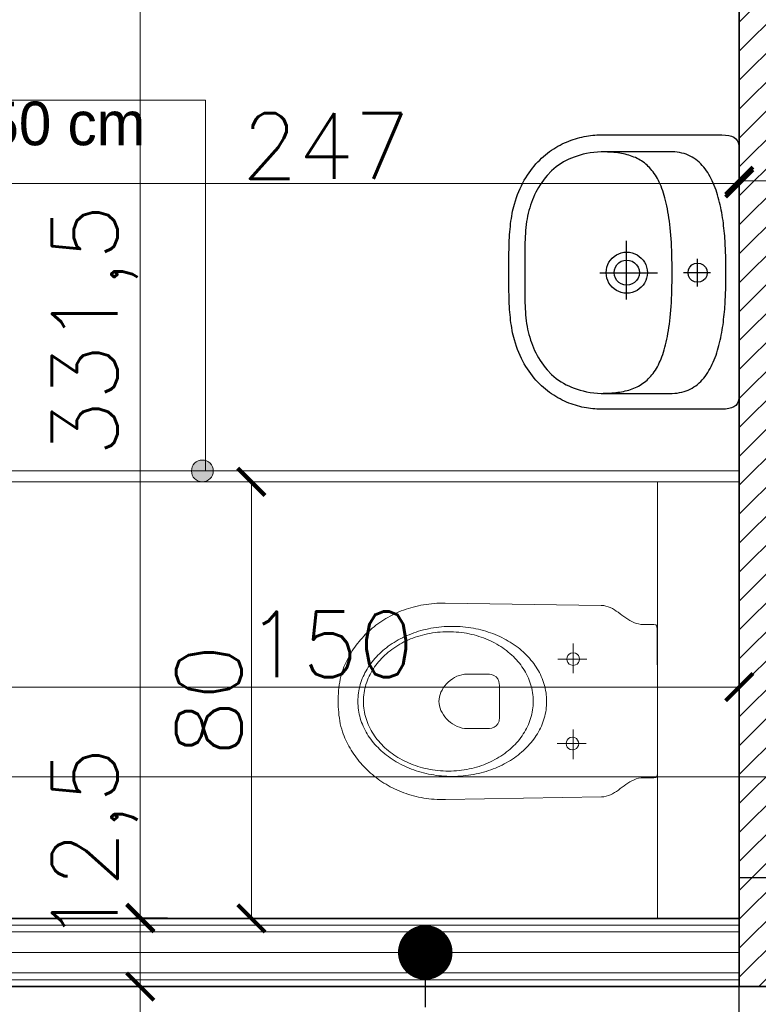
# Model space of a CAD drawing. Header units: millimetres. Extents: x -587 to 33545, y -26688 to 22494.
# Tile 106 of 256: x 10122 to 10258, y 9911 to 10091. Entities that reach past the tile are written whole.
import ezdxf
from ezdxf.lldxf.tags import DXFTag

# ---------------------------------------------------------------- set-up
doc = ezdxf.new("R2010")
doc.units = ezdxf.units.MM
doc.header["$MEASUREMENT"] = 0
for name, color, linetype, lineweight in [('A_istniejące ściany', 7, 'Continuous', 35), ('A_l.wypełnien', 250, 'Continuous', 9), ('A_wyposażenie', 7, 'Continuous', 9), ('A_ściany projektowane', 5, 'Continuous', 35), ('l.przerywana', 104, 'ICAD_ISO03W100', 5), ('l.widokowa', 140, 'Continuous', 15), ('l.wypełnien', 253, 'Continuous', 5), ('szraf1', 8, 'Continuous', 5), ('wymiarowanie', 176, 'Continuous', 9)]:
    doc.layers.add(name, color=color, linetype=linetype, lineweight=lineweight)
doc.layers.add('D-opis-elewacja', color=104, linetype='Continuous')
doc.layers.add('WYPOSAŻENIE', color=1, linetype='Continuous')
doc.styles.add('ROMANS', font='romans')
doc.styles.add('styl2', font='simplex.shx')
doc.linetypes.add('BATTING', pattern='A,0.00254,-2.54,[134,ltypeshp.shx,S=2.54,R=0,X=-2.54,Y=0],-5.08,[134,ltypeshp.shx,S=2.54,R=180,X=2.54,Y=0],-2.54', length=10.16254)
tags = doc.linetypes.add('ICAD_ISO03W100', pattern=[30, 12, -18]).pattern_tags.tags
tags[6:7] = [DXFTag(74, 4), DXFTag(75, 0), DXFTag(340, '0'), DXFTag(46, 1.0), DXFTag(50, 0.0), DXFTag(44, 0.0), DXFTag(45, 0.0)]
tags[4:5] = [DXFTag(74, 4), DXFTag(75, 0), DXFTag(340, '0'), DXFTag(46, 1.0), DXFTag(50, 0.0), DXFTag(44, 0.0), DXFTag(45, 0.0)]
doc.dimstyles.new('Skala 1-50', dxfattribs={"dimtxt": 12, "dimasz": 5, "dimexe": 1, "dimexo": 1, "dimgap": 1.5, "dimtad": 1, "dimdec": 1, "dimrnd": 0.5, "dimtxsty": 'styl2', "dimblk": 'ARCHTICK', "dimcen": 5, "dimadec": 0, "dimazin": 0, "dimtfac": 1, "dimtdec": 1, "dimtmove": 1, "dimatfit": 3, "dimldrblk": 'ARCHTICK', "dimfxl": 5, "dimfxlon": 1, "dimlwd": -1, "dimlwe": -1, "dimarcsym": 0})

# ---------------------------------------------------------------- blocks, each defined once
blk = doc.blocks.new('zw$1165')
at = {"layer": 'WYPOSAŻENIE', "color": 0}
for points in [[(25.14, 42.24), (24.52, 42.24), (23.91, 42.24), (23.31, 42.24), (22.72, 42.23), (22.13, 42.23), (21.56, 42.22), (20.99, 42.2), (20.44, 42.19), (19.89, 42.17), (19.35, 42.15), (18.82, 42.12), (18.3, 42.09), (17.78, 42.05), (17.28, 42.01), (16.78, 41.96), (16.3, 41.91), (15.82, 41.85), (15.35, 41.78), (14.89, 41.71), (14.43, 41.63), (13.99, 41.54), (13.55, 41.44), (13.12, 41.33), (12.7, 41.22), (12.7, 41.22), (12.09, 41.03), (11.51, 40.84), (10.93, 40.63), (10.38, 40.4), (9.84, 40.17), (9.32, 39.92), (8.81, 39.67), (8.32, 39.4), (7.85, 39.12), (7.39, 38.84), (6.95, 38.54), (6.52, 38.23), (6.11, 37.92), (5.72, 37.6), (5.34, 37.27), (4.97, 36.93), (4.62, 36.58), (4.28, 36.23), (3.96, 35.87), (3.65, 35.51), (3.36, 35.14), (3.08, 34.76), (2.81, 34.39), (2.56, 34), (2.32, 33.62), (2.09, 33.23), (1.88, 32.83), (1.67, 32.44), (1.48, 32.04), (1.31, 31.64), (1.14, 31.24), (0.99, 30.84), (0.85, 30.44), (0.72, 30.03), (0.6, 29.63), (0.49, 29.23), (0.4, 28.83), (0.31, 28.43), (0.24, 28.03), (0.17, 27.64), (0.12, 27.25), (0.08, 26.86), (0.04, 26.47), (0.02, 26.09), (0, 25.72), (0, 25.34), (0, 25.34), (0, 3.19), (0.03, 2.5), (0.11, 1.9), (0.25, 1.4), (0.44, 0.99), (0.7, 0.66), (1.01, 0.4), (1.39, 0.22), (1.82, 0.09), (2.33, 0.02), (2.89, 0), (25.14, 0), (47.39, 0), (47.96, 0.02), (48.46, 0.09), (48.9, 0.22), (49.28, 0.4), (49.59, 0.66), (49.84, 0.99), (50.04, 1.4), (50.18, 1.9), (50.26, 2.5), (50.29, 3.19), (50.29, 25.34), (50.28, 25.72), (50.27, 26.09), (50.24, 26.47), (50.21, 26.86), (50.17, 27.25), (50.11, 27.64), (50.05, 28.03), (49.98, 28.43), (49.89, 28.83), (49.79, 29.23), (49.69, 29.63), (49.57, 30.03), (49.44, 30.44), (49.3, 30.84), (49.15, 31.24), (48.98, 31.64), (48.8, 32.04), (48.61, 32.44), (48.41, 32.83), (48.2, 33.23), (47.97, 33.62), (47.73, 34), (47.48, 34.39), (47.21, 34.76), (46.93, 35.14), (46.63, 35.51), (46.33, 35.87), (46, 36.23), (45.67, 36.58), (45.32, 36.93), (44.95, 37.27), (44.57, 37.6), (44.17, 37.92), (43.76, 38.23), (43.34, 38.54), (42.9, 38.84), (42.44, 39.12), (41.96, 39.4), (41.48, 39.67), (40.97, 39.92), (40.45, 40.17), (39.91, 40.4), (39.35, 40.63), (38.78, 40.84), (38.19, 41.03), (37.59, 41.22), (37.59, 41.22), (37.16, 41.33), (36.74, 41.44), (36.3, 41.54), (35.85, 41.63), (35.4, 41.71), (34.94, 41.78), (34.47, 41.85), (33.99, 41.91), (33.5, 41.96), (33.01, 42.01), (32.5, 42.05), (31.99, 42.09), (31.47, 42.12), (30.94, 42.15), (30.4, 42.17), (29.85, 42.19), (29.3, 42.2), (28.73, 42.22), (28.15, 42.23), (27.57, 42.23), (26.98, 42.24), (26.38, 42.24), (25.76, 42.24), (25.14, 42.24), (25.14, 42.24)], [(25.25, 39.29), (25.78, 39.29), (26.31, 39.3), (26.86, 39.3), (27.41, 39.3), (27.96, 39.31), (28.52, 39.31), (29.08, 39.31), (29.65, 39.31), (30.21, 39.3), (30.77, 39.29), (31.33, 39.27), (31.89, 39.24), (32.45, 39.21), (32.99, 39.17), (33.53, 39.12), (34.07, 39.06), (34.59, 38.99), (35.1, 38.9), (35.61, 38.8), (36.12, 38.69), (36.61, 38.56), (37.11, 38.42), (37.6, 38.27), (38.08, 38.1), (38.56, 37.92), (39.04, 37.72), (39.51, 37.51), (39.97, 37.28), (40.43, 37.04), (40.88, 36.78), (41.33, 36.51), (41.77, 36.22), (42.21, 35.91), (42.64, 35.58), (43.06, 35.24), (43.92, 34.42), (44.3, 33.99), (44.65, 33.56), (44.97, 33.12), (45.27, 32.67), (45.54, 32.21), (45.8, 31.73), (46.03, 31.25), (46.24, 30.75), (46.44, 30.24), (46.62, 29.71), (46.79, 29.16), (46.94, 28.6), (47.09, 28.02), (47.2, 27.34), (47.29, 26.67), (47.35, 26), (47.38, 25.32), (47.38, 12.31), (47.36, 11.84), (47.32, 11.39), (47.25, 10.96), (47.17, 10.54), (47.06, 10.13), (46.93, 9.74), (46.77, 9.36), (46.6, 8.99), (46.41, 8.64), (46.2, 8.3), (45.97, 7.97), (45.73, 7.65), (45.47, 7.35), (45.19, 7.06), (44.89, 6.78), (44.58, 6.51), (44.26, 6.26), (43.92, 6.01), (43.57, 5.78), (43.21, 5.55), (42.83, 5.34), (42.45, 5.14), (42.05, 4.94), (41.64, 4.76), (41.23, 4.58), (40.81, 4.42), (40.37, 4.26), (39.93, 4.11), (39.49, 3.97), (39.04, 3.84), (38.58, 3.72), (38.12, 3.6), (37.65, 3.49), (37.18, 3.39), (36.71, 3.3), (36.23, 3.21), (35.76, 3.13), (35.28, 3.05), (34.8, 2.98), (34.33, 2.92), (33.85, 2.86), (33.38, 2.8), (32.91, 2.76), (32.44, 2.71), (31.97, 2.67), (31.51, 2.64), (31.06, 2.61), (30.61, 2.58), (30.16, 2.56), (29.73, 2.53), (29.3, 2.52), (28.88, 2.5), (28.46, 2.49), (28.06, 2.48), (27.67, 2.47), (27.28, 2.47), (26.91, 2.46), (26.55, 2.46), (26.21, 2.46), (25.87, 2.46), (25.55, 2.46), (25.25, 2.46), (25.25, 2.46), (24.94, 2.46), (24.63, 2.46), (24.29, 2.46), (23.95, 2.46), (23.59, 2.46), (23.22, 2.47), (22.83, 2.47), (22.44, 2.48), (22.04, 2.49), (21.62, 2.5), (21.2, 2.52), (20.77, 2.53), (20.34, 2.56), (19.89, 2.58), (19.44, 2.61), (18.99, 2.64), (18.53, 2.67), (18.06, 2.71), (17.59, 2.76), (17.12, 2.8), (16.65, 2.86), (16.17, 2.92), (15.69, 2.98), (15.22, 3.05), (14.74, 3.13), (14.26, 3.21), (13.79, 3.3), (13.32, 3.39), (12.85, 3.49), (12.38, 3.6), (11.92, 3.72), (11.46, 3.84), (11.01, 3.97), (10.56, 4.11), (10.13, 4.26), (9.69, 4.42), (9.27, 4.58), (8.85, 4.76), (8.45, 4.94), (8.05, 5.14), (7.67, 5.34), (7.29, 5.55), (6.93, 5.78), (6.58, 6.01), (6.24, 6.26), (5.92, 6.51), (5.61, 6.78), (5.31, 7.06), (5.03, 7.35), (4.77, 7.65), (4.52, 7.97), (4.3, 8.3), (4.09, 8.64), (3.9, 8.99), (3.72, 9.36), (3.57, 9.74), (3.44, 10.13), (3.33, 10.54), (3.25, 10.96), (3.18, 11.39), (3.14, 11.84), (3.12, 12.31), (3.12, 12.31), (3.12, 25.32), (3.15, 26), (3.21, 26.67), (3.29, 27.34), (3.41, 28.02), (3.56, 28.6), (3.71, 29.16), (3.88, 29.71), (4.06, 30.24), (4.26, 30.75), (4.47, 31.25), (4.7, 31.73), (4.96, 32.21), (5.23, 32.67), (5.53, 33.12), (5.85, 33.56), (6.2, 33.99), (6.57, 34.42), (7.43, 35.24), (7.86, 35.58), (8.29, 35.91), (8.73, 36.22), (9.17, 36.51), (9.62, 36.78), (10.07, 37.04), (10.53, 37.28), (10.99, 37.51), (11.46, 37.72), (11.94, 37.92), (12.42, 38.1), (12.9, 38.27), (13.39, 38.42), (13.88, 38.56), (14.38, 38.69), (14.89, 38.8), (15.4, 38.9), (15.91, 38.99), (16.43, 39.06), (16.96, 39.12), (17.51, 39.17), (18.05, 39.21), (18.61, 39.24), (19.16, 39.27), (19.73, 39.29), (20.29, 39.3), (20.85, 39.31), (21.42, 39.31), (21.98, 39.31), (22.54, 39.31), (23.09, 39.3), (23.64, 39.3), (24.19, 39.3), (24.72, 39.29), (25.25, 39.29)], [(25.25, 12.31), (24.4, 12.31), (23.58, 12.32), (22.77, 12.34), (21.99, 12.36), (21.22, 12.38), (20.48, 12.42), (19.75, 12.45), (19.05, 12.5), (18.36, 12.55), (17.7, 12.6), (17.05, 12.67), (16.42, 12.73), (15.81, 12.81), (15.22, 12.89), (14.64, 12.98), (14.09, 13.07), (13.55, 13.17), (13.03, 13.27), (12.52, 13.38), (12.03, 13.5), (11.56, 13.62), (11.1, 13.75), (10.66, 13.89), (10.24, 14.03), (9.83, 14.18), (9.43, 14.33), (9.05, 14.49), (8.69, 14.66), (8.34, 14.83), (8, 15.01), (7.68, 15.19), (7.37, 15.38), (7.07, 15.58), (6.79, 15.79), (6.52, 16), (6.26, 16.21), (6.01, 16.44), (5.78, 16.67), (5.56, 16.9), (5.35, 17.15), (5.15, 17.4), (4.96, 17.65), (4.79, 17.91), (4.62, 18.18), (4.46, 18.46), (4.32, 18.74), (4.18, 19.03), (4.06, 19.32), (3.94, 19.62), (3.83, 19.93), (3.73, 20.24), (3.64, 20.56), (3.56, 20.89), (3.48, 21.23), (3.42, 21.57), (3.36, 21.91), (3.31, 22.27), (3.26, 22.63), (3.22, 23), (3.19, 23.37), (3.17, 23.75), (3.15, 24.14), (3.13, 24.54), (3.13, 24.94), (3.12, 25.34)], [(47.38, 25.34), (47.37, 24.94), (47.37, 24.54), (47.35, 24.14), (47.33, 23.75), (47.31, 23.37), (47.28, 23), (47.24, 22.63), (47.19, 22.27), (47.14, 21.91), (47.08, 21.57), (47.02, 21.23), (46.94, 20.89), (46.86, 20.56), (46.77, 20.24), (46.67, 19.93), (46.56, 19.62), (46.44, 19.32), (46.32, 19.03), (46.18, 18.74), (46.04, 18.46), (45.88, 18.18), (45.71, 17.91), (45.54, 17.65), (45.35, 17.4), (45.15, 17.15), (44.94, 16.9), (44.72, 16.67), (44.49, 16.44), (44.24, 16.21), (43.98, 16), (43.71, 15.79), (43.43, 15.58), (43.13, 15.38), (42.82, 15.19), (42.5, 15.01), (42.16, 14.83), (41.81, 14.66), (41.45, 14.49), (41.07, 14.33), (40.67, 14.18), (40.26, 14.03), (39.84, 13.89), (39.4, 13.75), (38.94, 13.62), (38.47, 13.5), (37.98, 13.38), (37.47, 13.27), (36.95, 13.17), (36.41, 13.07), (35.85, 12.98), (35.28, 12.89), (34.69, 12.81), (34.08, 12.73), (33.45, 12.67), (32.8, 12.6), (32.14, 12.55), (31.45, 12.5), (30.75, 12.45), (30.02, 12.42), (29.28, 12.38), (28.51, 12.36), (27.73, 12.34), (26.92, 12.32), (26.1, 12.31), (25.25, 12.31)], [(25.26, 25.56), (25.26, 15)], [(25.26, 16.85), (25.77, 16.89), (26.26, 16.99), (26.72, 17.15), (27.16, 17.37), (27.56, 17.64), (27.92, 17.96), (28.24, 18.32), (28.51, 18.72), (28.73, 19.16), (28.89, 19.62), (28.99, 20.11), (29.03, 20.63), (28.99, 21.14), (28.89, 21.63), (28.73, 22.09), (28.51, 22.53), (28.24, 22.93), (27.92, 23.29), (27.56, 23.61), (27.16, 23.88), (26.72, 24.1), (26.26, 24.26), (25.77, 24.36), (25.26, 24.4), (24.75, 24.36), (24.26, 24.26), (23.79, 24.1), (23.36, 23.88), (22.95, 23.61), (22.59, 23.29), (22.27, 22.93), (22, 22.53), (21.78, 22.09), (21.62, 21.63), (21.52, 21.14), (21.49, 20.63), (21.52, 20.11), (21.62, 19.62), (21.78, 19.16), (22, 18.72), (22.27, 18.32), (22.59, 17.96), (22.95, 17.64), (23.36, 17.37), (23.79, 17.15), (24.26, 16.99), (24.75, 16.89), (25.26, 16.85)], [(25.26, 18.31), (25.79, 18.37), (26.27, 18.55), (26.7, 18.82), (27.06, 19.18), (27.33, 19.61), (27.51, 20.1), (27.57, 20.63), (27.51, 21.15), (27.33, 21.64), (27.06, 22.07), (26.7, 22.43), (26.27, 22.7), (25.79, 22.88), (25.26, 22.94), (24.73, 22.88), (24.24, 22.7), (23.81, 22.43), (23.45, 22.07), (23.18, 21.64), (23.01, 21.15), (22.94, 20.63), (22.94, 20.63), (23.01, 20.1), (23.18, 19.61), (23.45, 19.18), (23.81, 18.82), (24.24, 18.55), (24.73, 18.37), (25.26, 18.31), (25.26, 18.31)], [(30.17, 20.65), (19.42, 20.65)], [(25.26, 5.87), (25.81, 5.96), (26.3, 6.21), (26.68, 6.59), (26.93, 7.08), (27.02, 7.63), (26.93, 8.19), (26.68, 8.67), (26.3, 9.05), (25.81, 9.3), (25.26, 9.39), (24.7, 9.3), (24.22, 9.05), (23.84, 8.67), (23.59, 8.19), (23.5, 7.63), (23.59, 7.08), (23.84, 6.59), (24.22, 6.21), (24.7, 5.96), (25.26, 5.87)], [(25.25, 10.21), (25.25, 5.27)], [(22.71, 7.72), (27.8, 7.72)]]:
    blk.add_lwpolyline(points, dxfattribs=at)
blk = doc.blocks.new('_ArchTick')
at = {"color": 0, "linetype": 'ByBlock', "const_width": 0.15}
blk.add_lwpolyline([(-0.5, -0.5), (0.5, 0.5)], dxfattribs=at)
blk = doc.blocks.new('*D5647')
at = {"layer": 'Defpoints', "color": 0}
for p in [(10254.19, 10085.14), (10007.19, 10076.33), (10254.19, 10061.04)]:
    blk.add_point(p, dxfattribs=at)
at = {"layer": 'wymiarowanie', "color": 0}
for p, q in [((10007.19, 10066.04), (10007.19, 10060.04)), ((10254.19, 10066.04), (10254.19, 10060.04)), ((10007.19, 10061.04), (10254.19, 10061.04))]:
    blk.add_line(p, q, dxfattribs=at)
at = {"layer": 'wymiarowanie', "color": 0, "xscale": 5, "yscale": 5, "zscale": 5, "rotation": 180}
blk.add_blockref('_ArchTick', (10007.19, 10061.04), dxfattribs=at)
at = {"layer": 'wymiarowanie', "color": 0, "xscale": 5, "yscale": 5, "zscale": 5}
blk.add_blockref('_ArchTick', (10254.19, 10061.04), dxfattribs=at)
at = {"layer": 'wymiarowanie', "color": 0, "insert": (10178.41, 10067.89), "char_height": 12, "attachment_point": 5, "style": 'styl2'}
blk.add_mtext('247', dxfattribs=at)
blk = doc.blocks.new('*D5648')
at = {"layer": 'Defpoints', "color": 0}
for p in [(10254.19, 10085.14), (10279.59, 10084.32), (10279.59, 10061.53)]:
    blk.add_point(p, dxfattribs=at)
at = {"layer": 'wymiarowanie', "color": 0}
for p, q in [((10254.19, 10066.53), (10254.19, 10060.53)), ((10279.59, 10066.53), (10279.59, 10060.53)), ((10254.19, 10061.53), (10279.59, 10061.53)), ((10279.59, 10061.53), (10327.65, 10061.53))]:
    blk.add_line(p, q, dxfattribs=at)
at = {"layer": 'wymiarowanie', "color": 0, "xscale": 5, "yscale": 5, "zscale": 5, "rotation": 180}
blk.add_blockref('_ArchTick', (10254.19, 10061.53), dxfattribs=at)
at = {"layer": 'wymiarowanie', "color": 0, "xscale": 5, "yscale": 5, "zscale": 5}
blk.add_blockref('_ArchTick', (10279.59, 10061.53), dxfattribs=at)
at = {"layer": 'wymiarowanie', "color": 0, "insert": (10310.57, 10069.88), "char_height": 12, "attachment_point": 5, "style": 'styl2'}
blk.add_mtext('25,5', dxfattribs=at)
blk = doc.blocks.new('*D5865')
at = {"layer": 'Defpoints', "color": 0}
for p in [(10154.07, 10257.91), (10144.39, 9926.33), (10165.23, 9926.33)]:
    blk.add_point(p, dxfattribs=at)
at = {"layer": 'wymiarowanie', "color": 0}
for p, q in [((10149.39, 10257.91), (10143.39, 10257.91)), ((10144.39, 10257.91), (10144.39, 9926.33)), ((10149.39, 9926.33), (10143.39, 9926.33))]:
    blk.add_line(p, q, dxfattribs=at)
at = {"layer": 'wymiarowanie', "color": 0, "xscale": 5, "yscale": 5, "zscale": 5}
for p, rotation in [((10144.39, 10257.91), 90), ((10144.39, 9926.33), 270)]:
    blk.add_blockref('_ArchTick', p, dxfattribs=dict(at, rotation=rotation))
at = {"layer": 'wymiarowanie', "color": 0, "insert": (10136.03, 10034.1), "char_height": 12, "attachment_point": 5, "rotation": 90, "style": 'styl2'}
blk.add_mtext('331,5', dxfattribs=at)
blk = doc.blocks.new('*D5866')
at = {"layer": 'Defpoints', "color": 0}
for p in [(10165.09, 9926.45), (10144.39, 9913.83), (10155.37, 9913.83)]:
    blk.add_point(p, dxfattribs=at)
at = {"layer": 'wymiarowanie', "color": 0}
for p, q in [((10149.39, 9926.45), (10143.39, 9926.45)), ((10144.39, 9926.45), (10144.39, 9913.83)), ((10149.39, 9913.83), (10143.39, 9913.83))]:
    blk.add_line(p, q, dxfattribs=at)
at = {"layer": 'wymiarowanie', "color": 0, "xscale": 5, "yscale": 5, "zscale": 5}
for p, rotation in [((10144.39, 9926.45), 90), ((10144.39, 9913.83), 270)]:
    blk.add_blockref('_ArchTick', p, dxfattribs=dict(at, rotation=rotation))
at = {"layer": 'wymiarowanie', "color": 0, "insert": (10136.03, 9939.74), "char_height": 12, "attachment_point": 5, "rotation": 90, "style": 'styl2'}
blk.add_mtext('12,5', dxfattribs=at)
blk = doc.blocks.new('*D5867')
at = {"layer": 'Defpoints', "color": 0}
for p in [(10155.37, 9913.83), (10144.39, 9788.83), (10155.37, 9788.83)]:
    blk.add_point(p, dxfattribs=at)
at = {"layer": 'wymiarowanie', "color": 0}
for p, q in [((10149.39, 9913.83), (10143.39, 9913.83)), ((10144.39, 9913.83), (10144.39, 9788.83)), ((10149.39, 9788.83), (10143.39, 9788.83))]:
    blk.add_line(p, q, dxfattribs=at)
at = {"layer": 'wymiarowanie', "color": 0, "xscale": 5, "yscale": 5, "zscale": 5}
for p, rotation in [((10144.39, 9913.83), 90), ((10144.39, 9788.83), 270)]:
    blk.add_blockref('_ArchTick', p, dxfattribs=dict(at, rotation=rotation))
at = {"layer": 'wymiarowanie', "color": 0, "insert": (10136.58, 9851.33), "char_height": 12, "attachment_point": 5, "rotation": 90, "style": 'styl2'}
blk.add_mtext('125', dxfattribs=at)
blk = doc.blocks.new('*D5951')
at = {"layer": 'Defpoints', "color": 0}
for p in [(10007.19, 9913.83), (10279.59, 9913.83), (10279.59, 9877.82)]:
    blk.add_point(p, dxfattribs=at)
at = {"layer": 'wymiarowanie', "color": 0}
for p, q in [((10007.19, 9882.82), (10007.19, 9876.82)), ((10279.59, 9882.82), (10279.59, 9876.82)), ((10007.19, 9877.82), (10279.59, 9877.82))]:
    blk.add_line(p, q, dxfattribs=at)
at = {"layer": 'wymiarowanie', "color": 0, "xscale": 5, "yscale": 5, "zscale": 5, "rotation": 180}
blk.add_blockref('_ArchTick', (10007.19, 9877.82), dxfattribs=at)
at = {"layer": 'wymiarowanie', "color": 0, "xscale": 5, "yscale": 5, "zscale": 5}
blk.add_blockref('_ArchTick', (10279.59, 9877.82), dxfattribs=at)
at = {"layer": 'wymiarowanie', "color": 0, "insert": (10143.39, 9886.17), "char_height": 12, "attachment_point": 5, "style": 'styl2'}
blk.add_mtext('272,5', dxfattribs=at)
blk = doc.blocks.new('*D6276')
at = {"layer": 'Defpoints', "color": 0}
for p in [(10163.27, 10006.33), (10164.76, 10006.33), (10163.27, 9926.33)]:
    blk.add_point(p, dxfattribs=at)
at = {"layer": 'wymiarowanie', "color": 0}
for p, q in [((10164.27, 10006.33), (10165.76, 10006.33)), ((10164.76, 9926.33), (10164.76, 10006.33)), ((10164.27, 9926.33), (10165.76, 9926.33))]:
    blk.add_line(p, q, dxfattribs=at)
at = {"layer": 'wymiarowanie', "color": 0, "xscale": 5, "yscale": 5, "zscale": 5}
for p, rotation in [((10164.76, 10006.33), 90), ((10164.76, 9926.33), 270)]:
    blk.add_blockref('_ArchTick', p, dxfattribs=dict(at, rotation=rotation))
at = {"layer": 'wymiarowanie', "color": 0, "insert": (10156.96, 9966.33), "char_height": 12, "attachment_point": 5, "rotation": 90, "style": 'styl2'}
blk.add_mtext('80', dxfattribs=at)
blk = doc.blocks.new('*D6278')
at = {"layer": 'Defpoints', "color": 0}
for p in [(10104.19, 9980.95), (10254.19, 9979.03), (10254.19, 9968.73)]:
    blk.add_point(p, dxfattribs=at)
at = {"layer": 'wymiarowanie', "color": 0}
for p, q in [((10104.19, 9973.73), (10104.19, 9967.73)), ((10254.19, 9973.73), (10254.19, 9967.73)), ((10104.19, 9968.73), (10254.19, 9968.73))]:
    blk.add_line(p, q, dxfattribs=at)
at = {"layer": 'wymiarowanie', "color": 0, "xscale": 5, "yscale": 5, "zscale": 5, "rotation": 180}
blk.add_blockref('_ArchTick', (10104.19, 9968.73), dxfattribs=at)
at = {"layer": 'wymiarowanie', "color": 0, "xscale": 5, "yscale": 5, "zscale": 5}
blk.add_blockref('_ArchTick', (10254.19, 9968.73), dxfattribs=at)
at = {"layer": 'wymiarowanie', "color": 0, "insert": (10179.19, 9976.54), "char_height": 12, "attachment_point": 5, "style": 'styl2'}
blk.add_mtext('150', dxfattribs=at)
blk = doc.blocks.new('_Dot')
at = {"color": 0, "linetype": 'ByBlock', "lineweight": -2}
blk.add_line((-0.5, 0), (-1, 0), dxfattribs=at)
at = {"color": 0, "linetype": 'ByBlock', "const_width": 0.5}
blk.add_lwpolyline([(-0.25, 0, 1), (0.25, 0, 1)], format="xyb", close=True, dxfattribs=at)

msp = doc.modelspace()

# ---------------------------------------------------------------- hatches: boundary and pattern name
at = {"layer": 'l.wypełnien'}
h = msp.add_hatch(dxfattribs=at)
h.set_pattern_fill('ANSI31', color=256, scale=30, style=0)
h.set_pattern_definition([(45, (0, 6.0705), (-2.6516504, 2.6516504), [])])
h.paths.add_polyline_path([(10179.68, 10408.59), (10279.59, 10408.59), (10279.59, 10402.59), (10273.59, 10402.59), (10273.59, 10129.76), (10279.59, 10132.55), (10279.59, 10023.36), (10316.23, 10023.36), (10316.23, 9998.81), (10279.59, 9998.81), (10279.59, 9933.83), (10254.19, 9933.83), (10254.19, 10365.41), (10179.68, 10365.41)])
h.paths.add_polyline_path([(10260.11, 10252.44), (10272.71, 10252.44), (10272.71, 10285.94), (10260.11, 10285.94)], flags=24)
h.paths.add_polyline_path([(10504.8, 10315.91), (10504.8, 10303.91), (10504.8, 10260.82), (10504.8, 10023.36), (10504.8, 9998.81), (10504.8, 9933.83), (10529.35, 9933.83), (10529.35, 10287.41), (10542.35, 10287.41), (10542.35, 10365.41), (10636.35, 10365.41), (10635.51, 10408.59), (10504.8, 10408.59), (10504.8, 10402.59)])
h.paths.add_polyline_path([(10504.8, 10402.59), (10510.8, 10402.59), (10510.8, 10315.91), (10504.8, 10315.91)], flags=16)
h.paths.add_polyline_path([(10504.8, 10398.59), (10504.8, 10315.91), (10510.8, 10315.91), (10510.8, 10402.59), (10504.8, 10402.59)], flags=0)
h.paths.add_polyline_path([(10515.95, 10332.41), (10515.95, 10353.41), (10530.35, 10353.41), (10530.35, 10332.41)], flags=16)
h.paths.add_polyline_path([(10515.95, 10353.41), (10515.95, 10332.41), (10530.35, 10332.41), (10530.35, 10353.41)], flags=0)
h.paths.add_polyline_path([(10515.95, 10303.91), (10515.95, 10299.41), (10530.35, 10299.41), (10530.35, 10320.41), (10515.95, 10320.41), (10515.95, 10315.91)], flags=16)
h.paths.add_polyline_path([(10515.95, 10303.91), (10515.95, 10315.91), (10515.95, 10320.41), (10530.35, 10320.41), (10530.35, 10299.41), (10515.95, 10299.41)], flags=0)
h.paths.add_polyline_path([(10504.8, 10260.82), (10504.8, 10303.91), (10510.8, 10303.91), (10510.8, 10260.82)], flags=16)
h.paths.add_polyline_path([(10510.8, 10260.82), (10510.8, 10303.91), (10504.8, 10303.91), (10504.8, 10265.82), (10504.8, 10260.82)], flags=0)
h.paths.add_polyline_path([(10504.8, 10303.91), (10510.8, 10303.91), (10510.8, 10315.91), (10504.8, 10315.91)], flags=16)
h.paths.add_polyline_path([(10504.8, 10315.91), (10510.8, 10315.91), (10510.8, 10303.91), (10504.8, 10303.91)], flags=0)
h.paths.add_polyline_path([(10510.8, 10315.91), (10515.95, 10315.91), (10515.95, 10303.91), (10510.8, 10303.91)], flags=16)
h.paths.add_polyline_path([(10510.84, 10332.09), (10523.45, 10332.09), (10523.45, 10365.59), (10510.84, 10365.59)], flags=8)
h.paths.add_polyline_path([(10510.84, 10332.09), (10523.45, 10332.09), (10523.45, 10365.59), (10510.84, 10365.59)], flags=8)
h.paths.add_polyline_path([(9506.72, 10365.41), (9506.72, 10408.59), (9858.19, 10408.59), (9858.19, 10365.41)])
h.paths.add_polyline_path([(10000.19, 10365.41), (10089.09, 10365.41), (10089.09, 10408.59), (10000.19, 10408.59)])
h.paths.add_polyline_path([(10273.59, 10129.76), (10273.59, 10402.59), (10279.59, 10402.59), (10279.59, 10365.41), (10279.59, 10132.55)])
h.paths.add_polyline_path([(10372.72, 9998.81), (10372.72, 10023.36), (10316.23, 10023.36), (10316.23, 9998.81)])
h.paths.add_polyline_path([(9858.19, 10365.41), (9858.19, 10408.59), (9878.19, 10408.59), (9878.19, 10365.41)])
h.paths.add_polyline_path([(10000.19, 10365.41), (10000.19, 10408.59), (9980.19, 10408.59), (9980.19, 10365.41)])
h.paths.add_polyline_path([(10279.59, 9913.83), (10279.59, 9933.83), (10254.19, 9933.83), (10254.19, 9913.83)])
h.paths.add_polyline_path([(10529.35, 9913.83), (10529.35, 9933.83), (10504.8, 9933.83), (10504.8, 9913.83)])
h.paths.add_polyline_path([(10494.8, 10023.36), (10494.8, 9998.81), (10504.8, 9998.81), (10504.8, 10023.36)])
at = {"layer": 'wymiarowanie'}
msp.add_hatch(color=256, dxfattribs=at).paths.add_polyline_path([(10157.77, 10008.33, 1), (10153.77, 10008.33, 1)])

# ---------------------------------------------------------------- linework, layer by layer
at = {"layer": 'A_istniejące ściany', "color": 7}
msp.add_lwpolyline([(10254.19, 10365.41), (10254.19, 9913.83)], dxfattribs=at)
at = {"layer": 'A_l.wypełnien', "color": 5}
for p, q in [((10004.69, 9923.83), (10254.19, 9923.83)), ((10005.94, 9925.08), (10254.19, 9925.08)), ((10254.19, 9916.33), (10004.69, 9916.33)), ((10254.19, 9915.08), (10005.94, 9915.08))]:
    msp.add_line(p, q, dxfattribs=at)
at = {"layer": 'A_l.wypełnien', "color": 5, "linetype": 'BATTING', "ltscale": 0.35}
msp.add_line((10254.19, 9920.08), (10004.69, 9920.08), dxfattribs=at)
at = {"layer": 'A_wyposażenie', "color": 7, "linetype": 'Continuous', "lineweight": 15}
msp.add_lwpolyline([(10239.19, 10006.33), (10239.19, 9926.33)], dxfattribs=at)
at = {"layer": 'A_wyposażenie', "color": 7}
for points in [[(10180.67, 9966.08), (10180.67, 9966.55), (10180.69, 9967.05), (10180.71, 9967.55), (10180.75, 9968.07), (10180.8, 9968.59), (10180.87, 9969.12), (10180.95, 9969.64), (10181.05, 9970.16), (10181.17, 9970.66), (10181.3, 9971.16), (10181.45, 9971.64), (10181.59, 9972.03), (10181.73, 9972.41), (10181.89, 9972.79), (10182.06, 9973.17), (10182.24, 9973.55), (10182.42, 9973.92), (10182.62, 9974.28), (10182.82, 9974.65), (10183.03, 9975.01), (10183.26, 9975.36), (10183.49, 9975.71), (10183.73, 9976.06), (10183.97, 9976.4), (10184.23, 9976.73), (10184.5, 9977.06), (10184.77, 9977.39), (10185.05, 9977.71), (10185.34, 9978.02), (10185.64, 9978.33), (10185.94, 9978.63), (10186.26, 9978.92), (10186.58, 9979.21), (10186.91, 9979.49), (10187.24, 9979.77), (10187.58, 9980.04), (10187.93, 9980.3), (10188.29, 9980.55), (10188.66, 9980.8), (10189.03, 9981.04), (10189.41, 9981.27), (10189.79, 9981.5), (10190.18, 9981.71), (10190.58, 9981.92), (10190.99, 9982.12), (10191.4, 9982.31), (10191.81, 9982.49), (10192.24, 9982.67), (10192.67, 9982.83), (10193.1, 9982.99), (10193.54, 9983.13), (10193.99, 9983.27), (10194.44, 9983.39), (10194.9, 9983.51), (10195.36, 9983.62), (10195.83, 9983.72), (10196.31, 9983.8), (10196.78, 9983.88), (10197.27, 9983.94), (10197.76, 9984), (10198.25, 9984.04), (10198.75, 9984.07), (10199.25, 9984.1), (10199.76, 9984.1), (10200.27, 9984.1), (10200.27, 9984.1), (10228.9, 9983.67), (10229.34, 9983.64), (10229.76, 9983.56), (10230.16, 9983.44), (10230.55, 9983.29), (10230.93, 9983.1), (10231.29, 9982.89), (10231.65, 9982.66), (10232, 9982.42), (10232.35, 9982.17), (10232.69, 9981.91), (10233.04, 9981.65), (10233.39, 9981.39), (10233.75, 9981.15), (10234.11, 9980.93), (10234.49, 9980.72), (10234.88, 9980.54), (10235.28, 9980.39), (10235.71, 9980.28), (10236.15, 9980.2), (10236.62, 9980.18), (10238.5, 9980.17), (10238.87, 9980.11), (10239.1, 9979.87), (10239.17, 9979.36), (10239.19, 9966.14), (10239.2, 9952.92), (10239.13, 9952.41), (10238.9, 9952.17), (10238.52, 9952.1), (10236.65, 9952.1), (10236.18, 9952.07), (10235.74, 9952), (10235.31, 9951.88), (10234.91, 9951.73), (10234.52, 9951.55), (10234.14, 9951.34), (10233.78, 9951.11), (10233.42, 9950.87), (10233.07, 9950.62), (10232.72, 9950.36), (10232.38, 9950.1), (10232.03, 9949.84), (10231.68, 9949.6), (10231.33, 9949.37), (10230.96, 9949.16), (10230.59, 9948.97), (10230.2, 9948.82), (10229.8, 9948.7), (10229.38, 9948.62), (10228.93, 9948.59), (10200.31, 9948.09), (10199.8, 9948.09), (10199.29, 9948.1), (10198.79, 9948.12), (10198.29, 9948.15), (10197.79, 9948.19), (10197.31, 9948.25), (10196.82, 9948.31), (10196.34, 9948.38), (10195.87, 9948.47), (10195.4, 9948.57), (10194.94, 9948.67), (10194.48, 9948.79), (10194.03, 9948.91), (10193.58, 9949.05), (10193.14, 9949.19), (10192.7, 9949.35), (10192.27, 9949.51), (10191.85, 9949.68), (10191.43, 9949.87), (10191.02, 9950.06), (10190.62, 9950.25), (10190.22, 9950.46), (10189.83, 9950.68), (10189.44, 9950.9), (10189.06, 9951.13), (10188.69, 9951.37), (10188.32, 9951.62), (10187.97, 9951.87), (10187.61, 9952.13), (10187.27, 9952.4), (10186.93, 9952.67), (10186.61, 9952.95), (10186.28, 9953.24), (10185.97, 9953.54), (10185.66, 9953.84), (10185.37, 9954.14), (10185.08, 9954.46), (10184.79, 9954.78), (10184.52, 9955.1), (10184.25, 9955.43), (10184, 9955.76), (10183.75, 9956.1), (10183.51, 9956.45), (10183.28, 9956.8), (10183.05, 9957.15), (10182.84, 9957.51), (10182.63, 9957.87), (10182.44, 9958.24), (10182.25, 9958.61), (10182.07, 9958.99), (10181.91, 9959.36), (10181.75, 9959.75), (10181.6, 9960.13), (10181.46, 9960.52), (10181.46, 9960.52), (10181.31, 9961), (10181.18, 9961.49), (10181.06, 9962), (10180.96, 9962.52), (10180.88, 9963.04), (10180.81, 9963.56), (10180.76, 9964.09), (10180.72, 9964.6), (10180.69, 9965.11), (10180.67, 9965.6), (10180.67, 9966.08)], [(10218.88, 9966.12), (10218.87, 9966.51), (10218.85, 9966.91), (10218.82, 9967.3), (10218.77, 9967.69), (10218.7, 9968.08), (10218.63, 9968.46), (10218.54, 9968.84), (10218.44, 9969.21), (10218.32, 9969.58), (10218.19, 9969.95), (10218.05, 9970.31), (10217.9, 9970.67), (10217.74, 9971.02), (10217.56, 9971.37), (10217.37, 9971.72), (10217.17, 9972.06), (10216.96, 9972.39), (10216.74, 9972.72), (10216.51, 9973.05), (10216.26, 9973.37), (10216.01, 9973.68), (10215.75, 9973.99), (10215.47, 9974.29), (10215.19, 9974.58), (10214.89, 9974.87), (10214.59, 9975.15), (10214.28, 9975.43), (10213.96, 9975.7), (10213.63, 9975.96), (10213.29, 9976.21), (10212.94, 9976.46), (10212.59, 9976.7), (10212.22, 9976.94), (10211.85, 9977.16), (10211.47, 9977.38), (10211.08, 9977.59), (10210.69, 9977.79), (10210.29, 9977.98), (10209.88, 9978.16), (10209.46, 9978.34), (10209.04, 9978.51), (10208.61, 9978.66), (10208.18, 9978.81), (10207.74, 9978.95), (10207.29, 9979.08), (10206.84, 9979.2), (10206.38, 9979.31), (10205.92, 9979.41), (10205.46, 9979.51), (10204.98, 9979.59), (10204.51, 9979.66), (10204.03, 9979.72), (10203.54, 9979.77), (10203.05, 9979.8), (10202.56, 9979.83), (10202.06, 9979.85), (10201.56, 9979.85), (10201.56, 9979.85), (10201.06, 9979.85), (10200.57, 9979.83), (10200.07, 9979.8), (10199.58, 9979.76), (10199.1, 9979.71), (10198.62, 9979.65), (10198.14, 9979.58), (10197.67, 9979.5), (10197.2, 9979.41), (10196.74, 9979.3), (10196.28, 9979.19), (10195.83, 9979.07), (10195.39, 9978.94), (10194.95, 9978.8), (10194.51, 9978.65), (10194.09, 9978.49), (10193.67, 9978.32), (10193.25, 9978.15), (10192.84, 9977.96), (10192.44, 9977.77), (10192.05, 9977.57), (10191.66, 9977.36), (10191.28, 9977.14), (10190.91, 9976.91), (10190.55, 9976.68), (10190.19, 9976.44), (10189.84, 9976.19), (10189.51, 9975.93), (10189.18, 9975.67), (10188.86, 9975.4), (10188.54, 9975.13), (10188.24, 9974.84), (10187.95, 9974.55), (10187.67, 9974.26), (10187.39, 9973.96), (10187.13, 9973.65), (10186.88, 9973.33), (10186.63, 9973.02), (10186.4, 9972.69), (10186.18, 9972.36), (10185.97, 9972.03), (10185.77, 9971.69), (10185.58, 9971.34), (10185.41, 9970.99), (10185.25, 9970.64), (10185.09, 9970.28), (10184.95, 9969.91), (10184.83, 9969.55), (10184.71, 9969.17), (10184.61, 9968.8), (10184.52, 9968.42), (10184.45, 9968.04), (10184.38, 9967.65), (10184.34, 9967.26), (10184.3, 9966.87), (10184.28, 9966.48), (10184.27, 9966.08), (10184.27, 9966.08), (10184.28, 9965.68), (10184.3, 9965.29), (10184.34, 9964.9), (10184.39, 9964.51), (10184.45, 9964.12), (10184.53, 9963.74), (10184.62, 9963.36), (10184.72, 9962.99), (10184.83, 9962.62), (10184.96, 9962.25), (10185.1, 9961.89), (10185.25, 9961.53), (10185.42, 9961.17), (10185.6, 9960.82), (10185.78, 9960.48), (10185.98, 9960.14), (10186.19, 9959.8), (10186.42, 9959.47), (10186.65, 9959.15), (10186.89, 9958.83), (10187.15, 9958.52), (10187.41, 9958.21), (10187.68, 9957.91), (10187.97, 9957.62), (10188.26, 9957.33), (10188.56, 9957.04), (10188.88, 9956.77), (10189.2, 9956.5), (10189.53, 9956.24), (10189.87, 9955.98), (10190.21, 9955.74), (10190.57, 9955.5), (10190.93, 9955.26), (10191.31, 9955.04), (10191.68, 9954.82), (10192.07, 9954.61), (10192.47, 9954.41), (10192.87, 9954.22), (10193.28, 9954.03), (10193.69, 9953.86), (10194.11, 9953.69), (10194.54, 9953.53), (10194.98, 9953.39), (10195.42, 9953.25), (10195.86, 9953.12), (10196.31, 9953), (10196.77, 9952.88), (10197.23, 9952.78), (10197.7, 9952.69), (10198.17, 9952.61), (10198.65, 9952.54), (10199.13, 9952.48), (10199.61, 9952.43), (10200.1, 9952.39), (10200.6, 9952.37), (10201.09, 9952.35), (10201.59, 9952.35), (10201.59, 9952.35), (10202.09, 9952.35), (10202.59, 9952.37), (10203.08, 9952.4), (10203.57, 9952.44), (10204.06, 9952.49), (10204.54, 9952.55), (10205.01, 9952.62), (10205.48, 9952.7), (10205.95, 9952.79), (10206.41, 9952.9), (10206.87, 9953.01), (10207.32, 9953.13), (10207.77, 9953.26), (10208.21, 9953.4), (10208.64, 9953.55), (10209.07, 9953.71), (10209.49, 9953.88), (10209.9, 9954.05), (10210.31, 9954.24), (10210.71, 9954.43), (10211.11, 9954.63), (10211.49, 9954.84), (10211.87, 9955.06), (10212.24, 9955.29), (10212.61, 9955.52), (10212.96, 9955.76), (10213.31, 9956.01), (10213.65, 9956.26), (10213.98, 9956.53), (10214.3, 9956.8), (10214.61, 9957.07), (10214.91, 9957.36), (10215.21, 9957.64), (10215.49, 9957.94), (10215.76, 9958.24), (10216.03, 9958.55), (10216.28, 9958.86), (10216.52, 9959.18), (10216.75, 9959.51), (10216.97, 9959.84), (10217.18, 9960.17), (10217.38, 9960.51), (10217.57, 9960.86), (10217.75, 9961.21), (10217.91, 9961.56), (10218.06, 9961.92), (10218.2, 9962.28), (10218.33, 9962.65), (10218.44, 9963.02), (10218.54, 9963.4), (10218.63, 9963.78), (10218.71, 9964.16), (10218.77, 9964.54), (10218.82, 9964.93), (10218.85, 9965.33), (10218.88, 9965.72), (10218.88, 9966.12)], [(10216.42, 9966.11), (10216.41, 9966.52), (10216.39, 9966.92), (10216.35, 9967.32), (10216.3, 9967.71), (10216.23, 9968.1), (10216.15, 9968.49), (10216.05, 9968.87), (10215.94, 9969.25), (10215.82, 9969.63), (10215.68, 9970), (10215.53, 9970.36), (10215.37, 9970.72), (10215.19, 9971.08), (10215, 9971.43), (10214.8, 9971.77), (10214.59, 9972.11), (10214.36, 9972.44), (10214.13, 9972.77), (10213.88, 9973.09), (10213.62, 9973.4), (10213.35, 9973.71), (10213.07, 9974.01), (10212.78, 9974.3), (10212.48, 9974.58), (10212.16, 9974.86), (10211.84, 9975.13), (10211.51, 9975.4), (10211.17, 9975.65), (10210.83, 9975.9), (10210.47, 9976.14), (10210.1, 9976.36), (10209.73, 9976.59), (10209.34, 9976.8), (10208.95, 9977), (10208.56, 9977.19), (10208.15, 9977.38), (10207.74, 9977.55), (10207.32, 9977.72), (10206.89, 9977.87), (10206.46, 9978.01), (10206.02, 9978.15), (10205.58, 9978.27), (10205.12, 9978.38), (10204.67, 9978.48), (10204.21, 9978.57), (10203.74, 9978.65), (10203.27, 9978.72), (10202.79, 9978.77), (10202.31, 9978.81), (10201.82, 9978.85), (10201.34, 9978.86), (10200.84, 9978.87), (10200.84, 9978.87), (10200.35, 9978.86), (10199.86, 9978.84), (10199.38, 9978.81), (10198.89, 9978.77), (10198.42, 9978.71), (10197.95, 9978.64), (10197.48, 9978.56), (10197.02, 9978.47), (10196.56, 9978.37), (10196.11, 9978.26), (10195.67, 9978.14), (10195.23, 9978), (10194.79, 9977.86), (10194.37, 9977.7), (10193.95, 9977.54), (10193.54, 9977.36), (10193.13, 9977.18), (10192.73, 9976.98), (10192.34, 9976.78), (10191.96, 9976.57), (10191.59, 9976.35), (10191.22, 9976.11), (10190.87, 9975.88), (10190.52, 9975.63), (10190.18, 9975.37), (10189.85, 9975.11), (10189.53, 9974.84), (10189.22, 9974.56), (10188.92, 9974.27), (10188.63, 9973.98), (10188.35, 9973.68), (10188.08, 9973.37), (10187.82, 9973.06), (10187.57, 9972.74), (10187.34, 9972.41), (10187.11, 9972.08), (10186.9, 9971.74), (10186.7, 9971.4), (10186.51, 9971.05), (10186.34, 9970.69), (10186.17, 9970.33), (10186.02, 9969.97), (10185.89, 9969.59), (10185.76, 9969.22), (10185.65, 9968.84), (10185.56, 9968.46), (10185.48, 9968.07), (10185.41, 9967.68), (10185.36, 9967.29), (10185.32, 9966.89), (10185.3, 9966.49), (10185.29, 9966.08), (10185.29, 9966.08), (10185.3, 9965.68), (10185.32, 9965.28), (10185.36, 9964.88), (10185.41, 9964.48), (10185.48, 9964.09), (10185.56, 9963.71), (10185.66, 9963.32), (10185.77, 9962.94), (10185.89, 9962.57), (10186.03, 9962.2), (10186.18, 9961.83), (10186.35, 9961.47), (10186.52, 9961.12), (10186.71, 9960.77), (10186.91, 9960.43), (10187.13, 9960.09), (10187.35, 9959.76), (10187.59, 9959.43), (10187.83, 9959.11), (10188.09, 9958.8), (10188.36, 9958.49), (10188.64, 9958.19), (10188.93, 9957.9), (10189.24, 9957.61), (10189.55, 9957.33), (10189.87, 9957.06), (10190.2, 9956.8), (10190.54, 9956.55), (10190.89, 9956.3), (10191.24, 9956.06), (10191.61, 9955.83), (10191.98, 9955.61), (10192.37, 9955.4), (10192.76, 9955.2), (10193.16, 9955), (10193.56, 9954.82), (10193.97, 9954.64), (10194.39, 9954.48), (10194.82, 9954.33), (10195.25, 9954.18), (10195.69, 9954.05), (10196.14, 9953.93), (10196.59, 9953.81), (10197.04, 9953.71), (10197.51, 9953.62), (10197.97, 9953.55), (10198.45, 9953.48), (10198.92, 9953.42), (10199.4, 9953.38), (10199.89, 9953.35), (10200.38, 9953.33), (10200.87, 9953.33), (10200.87, 9953.33), (10201.36, 9953.33), (10201.85, 9953.35), (10202.34, 9953.38), (10202.82, 9953.43), (10203.29, 9953.48), (10203.77, 9953.55), (10204.23, 9953.63), (10204.69, 9953.72), (10205.15, 9953.82), (10205.6, 9953.94), (10206.05, 9954.06), (10206.48, 9954.19), (10206.92, 9954.34), (10207.34, 9954.49), (10207.76, 9954.66), (10208.17, 9954.83), (10208.58, 9955.02), (10208.98, 9955.21), (10209.37, 9955.42), (10209.75, 9955.63), (10210.12, 9955.85), (10210.49, 9956.08), (10210.85, 9956.32), (10211.19, 9956.57), (10211.53, 9956.82), (10211.86, 9957.09), (10212.18, 9957.36), (10212.49, 9957.64), (10212.79, 9957.92), (10213.08, 9958.22), (10213.36, 9958.52), (10213.63, 9958.82), (10213.89, 9959.14), (10214.14, 9959.46), (10214.38, 9959.78), (10214.6, 9960.12), (10214.81, 9960.46), (10215.01, 9960.8), (10215.2, 9961.15), (10215.38, 9961.51), (10215.54, 9961.87), (10215.69, 9962.23), (10215.82, 9962.6), (10215.95, 9962.98), (10216.06, 9963.35), (10216.15, 9963.74), (10216.23, 9964.13), (10216.3, 9964.52), (10216.35, 9964.91), (10216.39, 9965.31), (10216.41, 9965.71), (10216.42, 9966.11)], [(10223.74, 9975), (10223.32, 9974.94), (10223, 9974.76), (10222.77, 9974.5), (10222.63, 9974.19), (10222.59, 9973.85), (10222.63, 9973.51), (10222.77, 9973.2), (10223, 9972.94), (10223.32, 9972.77), (10223.74, 9972.7), (10224.15, 9972.77), (10224.47, 9972.94), (10224.7, 9973.2), (10224.84, 9973.51), (10224.89, 9973.85), (10224.84, 9974.19), (10224.7, 9974.5), (10224.47, 9974.76), (10224.15, 9974.94), (10223.74, 9975)], [(10210.23, 9966.33), (10210.23, 9969.03), (10210.14, 9969.72), (10209.92, 9970.24), (10209.6, 9970.62), (10209.22, 9970.86), (10208.8, 9971.01), (10208.4, 9971.08), (10208.05, 9971.09), (10204.29, 9971.1), (10203.81, 9971.07), (10203.33, 9970.99), (10202.88, 9970.86), (10202.43, 9970.69), (10202, 9970.48), (10201.6, 9970.23), (10201.21, 9969.95), (10200.85, 9969.63), (10200.52, 9969.3), (10200.21, 9968.94), (10199.94, 9968.56), (10199.71, 9968.16), (10199.51, 9967.76), (10199.35, 9967.35), (10199.24, 9966.93), (10199.16, 9966.51), (10199.14, 9966.1), (10199.16, 9965.69), (10199.24, 9965.27), (10199.35, 9964.85), (10199.51, 9964.44), (10199.72, 9964.03), (10199.95, 9963.64), (10200.23, 9963.26), (10200.53, 9962.9), (10200.87, 9962.56), (10201.23, 9962.25), (10201.62, 9961.97), (10202.03, 9961.72), (10202.46, 9961.51), (10202.9, 9961.34), (10203.37, 9961.21), (10203.84, 9961.13), (10204.33, 9961.11), (10208.08, 9961.11), (10208.43, 9961.13), (10208.82, 9961.2), (10209.23, 9961.34), (10209.61, 9961.59), (10209.93, 9961.97), (10210.15, 9962.49), (10210.23, 9963.18)], [(10223.6, 9957.21), (10223.18, 9957.27), (10222.86, 9957.45), (10222.63, 9957.71), (10222.49, 9958.02), (10222.45, 9958.36), (10222.49, 9958.7), (10222.63, 9959.01), (10222.86, 9959.27), (10223.18, 9959.45), (10223.6, 9959.51), (10224.01, 9959.45), (10224.33, 9959.27), (10224.56, 9959.01), (10224.7, 9958.7), (10224.75, 9958.36), (10224.7, 9958.02), (10224.56, 9957.71), (10224.33, 9957.45), (10224.01, 9957.27), (10223.6, 9957.21)]]:
    msp.add_lwpolyline(points, close=True, dxfattribs=at)
for points in [[(10223.73, 9971.25), (10223.74, 9976.7)], [(10226.25, 9973.85), (10220.94, 9973.85)], [(10223.73, 9960.96), (10223.74, 9955.51)], [(10226.11, 9958.36), (10220.8, 9958.36)]]:
    msp.add_lwpolyline(points, dxfattribs=at)
at = {"layer": 'A_wyposażenie', "color": 7, "linetype": 'Continuous'}
msp.add_lwpolyline([(10254.19, 9923.45), (10254.19, 9913.29)], dxfattribs=at)
at = {"layer": 'A_ściany projektowane', "color": 5}
for points in [[(10254.19, 9926.33), (10007.19, 9926.33)], [(10279.59, 9913.83), (10007.19, 9913.83)]]:
    msp.add_lwpolyline(points, dxfattribs=at)
at = {"layer": 'l.przerywana', "color": 5, "lineweight": 30, "ltscale": 0.3}
msp.add_lwpolyline([(10254.19, 9933.83), (10279.59, 9933.83), (10279.59, 9768.83), (10254.19, 9768.83)], close=True, dxfattribs=at)
at = {"layer": 'l.widokowa', "color": 7}
for p, q in [((10102.19, 10008.33), (10254.19, 10008.33)), ((10107.52, 10006.33), (10254.19, 10006.33))]:
    msp.add_line(p, q, dxfattribs=at)
at = {"layer": 'wymiarowanie'}
for p, q in [((10156.33, 10076.3), (10043.38, 10076.3)), ((10156.33, 10076.3), (10156.33, 10008.33)), ((10007.19, 9952.26), (10769.66, 9952.26))]:
    msp.add_line(p, q, dxfattribs=at)
msp.add_circle((10155.77, 10008.33), 2, dxfattribs=at)

# ---------------------------------------------------------------- block references
at = {"layer": 'D-opis-elewacja', "color": 5, "xscale": -10, "yscale": 10, "zscale": 10, "rotation": -90.00000000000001}
msp.add_blockref('_Dot', (10196.63, 9920.08), dxfattribs=at)
at = {"layer": 'szraf1', "color": 7, "xscale": -1, "rotation": 89.99999999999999}
msp.add_blockref('zw$1165', (10254.19, 10069.93), dxfattribs=at)

# ---------------------------------------------------------------- texts
at = {"layer": 'wymiarowanie', "linetype": 'Continuous', "insert": (10373.94, 10089.36), "char_height": 14, "width": 327.6277, "attachment_point": 3, "style": 'ROMANS'}
msp.add_mtext('\\pxql;{\\fCentury Gothic|b0|i0|c238|p0;\\H0.571429x;Kabina WC z \\Ppłyty HPL h= 150 cm}', dxfattribs=at)

# ---------------------------------------------------------------- dimensions: what is measured, and where the dimension line sits
at = {"layer": 'wymiarowanie'}
for base, p1, p2, picture, middle in [((10144.39, 9926.33), (10154.07, 10257.91), (10165.23, 9926.33), '*D5865', (10144.39, 10034.1)), ((10144.39, 9913.83), (10165.09, 9926.45), (10155.37, 9913.83), '*D5866', (10144.39, 9939.74))]:
    dim = msp.add_linear_dim(base=base, p1=p1, p2=p2, angle=90, dimstyle='Skala 1-50', dxfattribs=at)
    dim.commit()
    dim.dimension.update_dxf_attribs({"geometry": picture, "text_midpoint": middle, "dimtype": 160})
for base, p1, p2, picture, middle in [((10254.19, 10061.04), (10007.19, 10076.33), (10254.19, 10085.14), '*D5647', (10178.41, 10060.09)), ((10279.59, 10061.53), (10254.19, 10085.14), (10279.59, 10084.32), '*D5648', (10310.57, 10061.53))]:
    dim = msp.add_linear_dim(base=base, p1=p1, p2=p2, dimstyle='Skala 1-50', dxfattribs=at)
    dim.commit()
    dim.dimension.update_dxf_attribs({"geometry": picture, "text_midpoint": middle, "dimtype": 160})
for base, p1, p2, picture, middle in [((10164.76, 10006.33), (10163.27, 9926.33), (10163.27, 10006.33), '*D6276', (10156.96, 9966.33)), ((10144.39, 9788.83), (10155.37, 9913.83), (10155.37, 9788.83), '*D5867', (10136.58, 9851.33))]:
    dim = msp.add_linear_dim(base=base, p1=p1, p2=p2, angle=90, dimstyle='Skala 1-50', dxfattribs=at)
    dim.commit()
    dim.dimension.update_dxf_attribs({"geometry": picture, "text_midpoint": middle})
for base, p1, p2, picture, middle in [((10254.19, 9968.73), (10104.19, 9980.95), (10254.19, 9979.03), '*D6278', (10179.19, 9976.54)), ((10279.59, 9877.82), (10007.19, 9913.83), (10279.59, 9913.83), '*D5951', (10143.39, 9886.17))]:
    dim = msp.add_linear_dim(base=base, p1=p1, p2=p2, dimstyle='Skala 1-50', dxfattribs=at)
    dim.commit()
    dim.dimension.update_dxf_attribs({"geometry": picture, "text_midpoint": middle})

doc.saveas('drawing.dxf')
